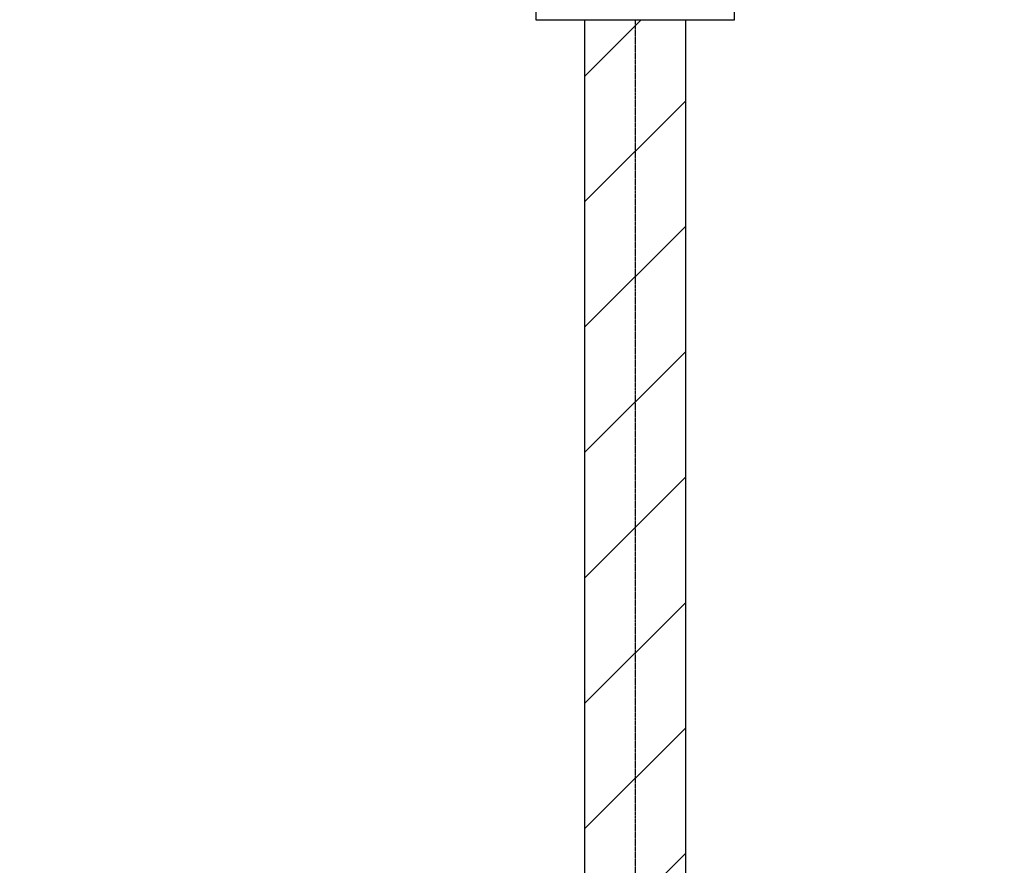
# Model space of a CAD drawing. Header units: inches. Extents: x -4968858 to -265257, y -220693 to 1871410.
# Tile 201 of 256: x -1891384 to -1887915, y 1196557 to 1199537. Entities that reach past the tile are written whole.
import ezdxf

# ---------------------------------------------------------------- set-up
doc = ezdxf.new("R2010")
doc.units = ezdxf.units.IN
doc.header["$MEASUREMENT"] = 0
doc.linetypes.add('CENTRE', pattern=[1.5, 0.75, -0.25, 0.25, -0.25])
doc.linetypes.add('CONTINOUS', pattern=[0])
for name, color, linetype in [('FBWALL', 6, 'Continuous'), ('GRID', 8, 'Continuous'), ('IPB', 6, 'Continuous'), ('RAIL', 4, 'Continuous'), ('SPB', 1, 'Continuous')]:
    doc.layers.add(name, color=color, linetype=linetype)

# ---------------------------------------------------------------- blocks, each defined once
blk = doc.blocks.new('UTCOMBINE')
at = {"layer": 'SPB', "lineweight": 9}
h = blk.add_hatch(dxfattribs=at)
h.set_pattern_fill('ANSI31', color=256, scale=2500, style=0)
h.paths.add_polyline_path([(-713200.4, 41378.1), (-721600.6, 41378.1), (-721600.6, 41023.1), (-713200.4, 41023.1)])
h.paths.add_polyline_path([(-721600.6, 41378.1), (-726404.5, 41378.1), (-726404.5, 41023.1), (-721600.6, 41023.1)])
h.paths.add_polyline_path([(-704800.1, 41378.1), (-712500.4, 41378.1), (-712500.4, 41023.1), (-704800.1, 41023.1)])
h.paths.add_polyline_path([(-712850.4, 53178.3), (-713027.9, 53178.3), (-713027.9, 41423.1), (-712850.4, 41423.1)])
h.paths.add_polyline_path([(-712672.9, 53178.3), (-712850.4, 53178.3), (-712850.4, 41423.1), (-712672.9, 41423.1)])
at = {"layer": 'FBWALL', "elevation": 0}
blk.add_lwpolyline([(-712500.4, 41423.1), (-713200.4, 41423.1), (-713200.4, 41023.1), (-712500.4, 41023.1)], close=True, dxfattribs=at)
at = {"layer": 'IPB', "linetype": 'CENTRE'}
blk.add_line((-712850.4, 41423.1, 0), (-712850.4, 53578.3, 0), dxfattribs=at)
at = {"layer": 'RAIL'}
for p, q in [((-713027.9, 53178.3, 0), (-713027.9, 41423.1, 0)), ((-712672.9, 53178.3, 0), (-712672.9, 41423.1, 0))]:
    blk.add_line(p, q, dxfattribs=at)
blk = doc.blocks.new('TFMR YARD')
at = {"layer": 'GRID', "color": 1, "rotation": 180}
blk.add_blockref('UTCOMBINE', (-795623.4, 296115.8, 0), dxfattribs=at)

msp = doc.modelspace()

# ---------------------------------------------------------------- block references
at = {"color": 1, "linetype": 'CONTINOUS', "lineweight": 15}
msp.add_blockref('TFMR YARD', (-1806442, 944844), dxfattribs=at)

doc.saveas('drawing.dxf')
